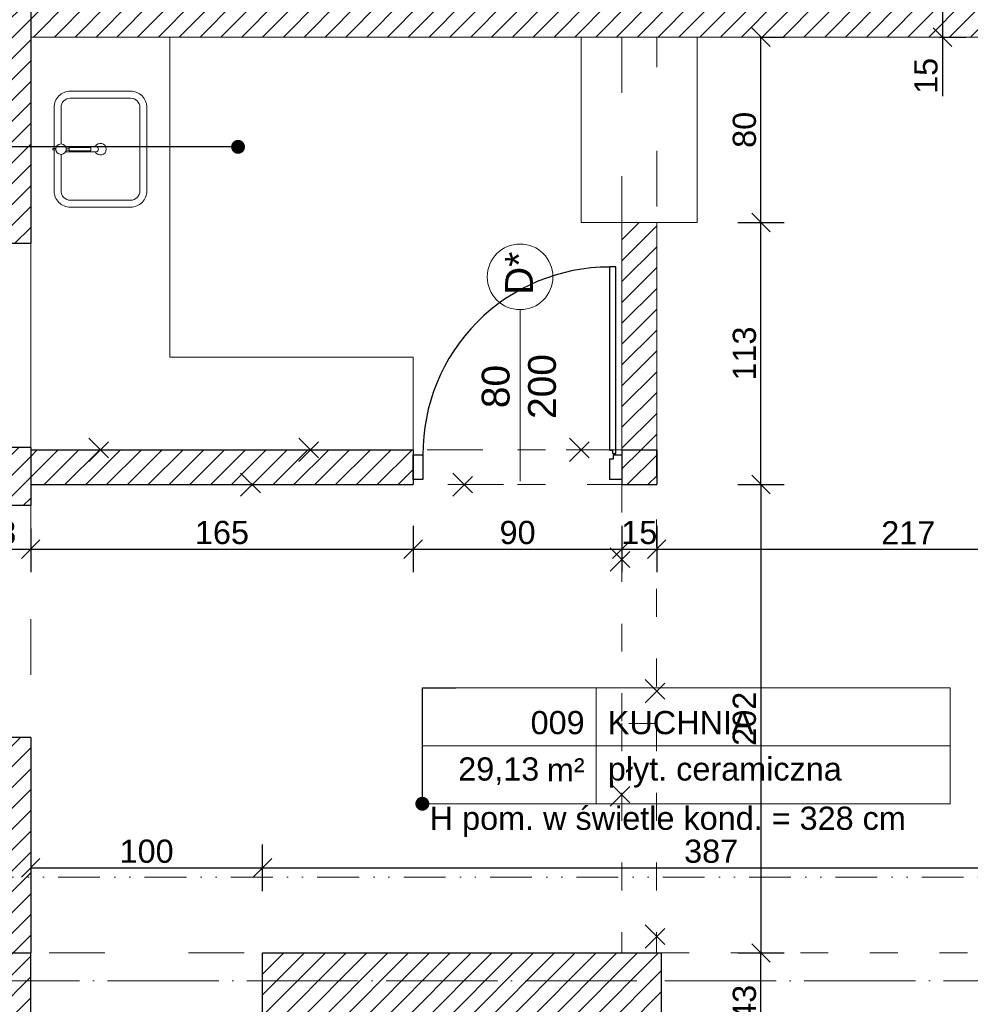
# Model space of a CAD drawing. Header units: millimetres. Extents: x 6506 to 39690, y 6022 to 25261.
# Tile 29 of 59: x 14799 to 15209, y 18342 to 18766. Entities that reach past the tile are written whole.
import ezdxf
from ezdxf import colors
from ezdxf.entities.mleader import LeaderData, LeaderLine
from ezdxf.enums import TextEntityAlignment as Align
from ezdxf.math import Vec2, Vec3

# ---------------------------------------------------------------- set-up
doc = ezdxf.new("R2010")
doc.units = ezdxf.units.MM
for name, pattern in [('1KS_2KP-50', [37.05, 12, 6, -6.35, 0, -6.35, 0, -6.35]), ('ACAD_ISO03W100', [30, 12, -18]), ('ACAD_ISO04W100', [30, 24, -3, 0, -3]), ('DASHED', [19.05, 12.7, -6.35]), ('KRESKOWA', [0.4, 0.24, -0.16])]:
    doc.linetypes.add(name, pattern=pattern)
for name, color, linetype, lineweight, true_color in [('A_DZIAŁOWA_PROJEKTOWANE', 7, 'Continuous', 18, 0x007cb0), ('A_HATCH', 7, 'Continuous', 5, 0x999999), ('A_HATCH_PROJEKTOWANE', 7, 'Continuous', 9, 0x0089b6), ('A_WIDOK 2PLAN', 7, 'Continuous', 9, 0x666666)]:
    doc.layers.add(name, color=color, linetype=linetype, lineweight=lineweight, true_color=true_color)
for name, color, linetype, lineweight in [('A_KONST_ISTNIEJĄCE', 83, 'Continuous', 25), ('A_LINIA PRZEKROJOWA', 223, '1KS_2KP-50', 15), ('A_OPISY', 40, 'Continuous', 9), ('A_OSIE KONSTRUKCYJNE', 150, 'ACAD_ISO04W100', 5), ('A_WIDOK', 141, 'Continuous', 13), ('A_WIDOK-NAD', 221, 'DASHED', 13), ('A_WYMIAROWANIE', 7, 'Continuous', 9), ('A_WYPOSAŻENIE', 181, 'Continuous', 9)]:
    doc.layers.add(name, color=color, linetype=linetype, lineweight=lineweight)
doc.layers.add('A_NIEWIDOCZNE  POMOCNICZE', color=252, linetype='ACAD_ISO03W100', lineweight=5, plot=False)
doc.styles.add('ARIAL', font='arial.ttf')
doc.styles.get("Standard").update_dxf_attribs({"font": 'arial.ttf'})
doc.dimstyles.new('1 do 100', dxfattribs={"dimtxt": 10, "dimasz": 8, "dimexe": 10, "dimexo": 10, "dimgap": 2, "dimtad": 1, "dimdec": 0, "dimtxsty": 'Standard', "dimblk": 'OBLIQUE', "dimcen": 2.5, "dimadec": 0, "dimazin": 0, "dimtfac": 1, "dimtdec": 0, "dimtmove": 0, "dimatfit": 3, "dimldrblk": 'OBLIQUE', "dimfxl": 10, "dimfxlon": 1, "dimarcsym": 0})
pattern_1 = [(45, (-1713.23, 355.087), (-4.490128, 4.490128), [])]

# ---------------------------------------------------------------- blocks, each defined once
blk = doc.blocks.new('FOTEL-K')
at = {"linetype": 'KRESKOWA', "ltscale": 5, "transparency": 33554687}
for p, q in [((-1.701, 11.602), (-11.602, -1.701)), ((11.602, 1.701), (-1.701, 11.602)), ((0.579, -9.418), (-0.579, 9.418)), ((3.475, 2.644), (3.778, -2.29)), ((-3.773, 2.198), (-3.469, -2.735)), ((-2.395, 1.565), (-2.217, 1.576)), ((-2.334, 0.57), (-2.395, 1.565)), ((-2.217, 1.576), (-2.16, 0.649)), ((11.602, 1.701), (1.701, -11.602)), ((2.185, 1.847), (2.007, 1.836)), ((2.007, 1.836), (2.064, 0.908)), ((2.246, 0.852), (2.185, 1.847)), ((9.418, 0.579), (-9.418, -0.579)), ((2.533, 0.749), (2.85, -4.401)), ((-2.29, -4.717), (-2.606, 0.433)), ((2.923, 0.336), (2.56, 0.314)), ((2.938, 0.09), (2.575, 0.068)), ((-2.579, -0.002), (-2.988, -0.027)), ((-2.564, -0.248), (-2.973, -0.273)), ((1.701, -11.602), (-11.602, -1.701)), ((-1.931, -6.611), (-2.025, -5.088)), ((-1.76, -6.6), (-1.853, -5.077)), ((2.447, -4.856), (-1.834, -5.12)), ((2.555, -6.335), (2.461, -4.812)), ((2.726, -6.325), (2.633, -4.801))]:
    blk.add_line(p, q, dxfattribs=at)
for points in [[(3.332, -2.811), (3.246, -2.816, -0.414214), (3.109, -2.695), (2.756, 3.056, -0.414214), (2.877, 3.192), (2.963, 3.198, -0.414214), (3.099, 3.077), (3.453, -2.674, -0.414214)], [(-2.923, -3.195), (-3.009, -3.201, -0.414214), (-3.145, -3.08), (-3.499, 2.671, -0.414214), (-3.378, 2.808), (-3.292, 2.813, -0.414214), (-3.155, 2.693), (-2.802, -3.059, -0.414214)], [(3.416, -5.587), (3.339, -5.592, -0.414214), (3.248, -5.512), (3.156, -4.014, -0.414214), (3.237, -3.923), (3.314, -3.918, -0.414214), (3.405, -3.999), (3.497, -5.496, -0.414214)], [(-2.706, -5.964), (-2.629, -5.959, 0.414214), (-2.549, -5.868), (-2.641, -4.37, 0.414214), (-2.732, -4.29), (-2.809, -4.295, 0.414214), (-2.89, -4.386), (-2.798, -5.883, 0.414214)]]:
    blk.add_lwpolyline(points, format="xyb", close=True, dxfattribs=at)
for points in [[(-1.85, -7.934), (-1.931, -6.611), (-0.046, -6.495), (0.035, -7.818)], [(2.808, -7.648), (2.726, -6.325), (0.841, -6.441), (0.922, -7.764)]]:
    blk.add_lwpolyline(points, close=True, dxfattribs=at)
blk.add_circle((0, 0), 8.291, dxfattribs=at)
for centre, radius, start, end in [((0.309, -5.033), 6.195, 68.9594, 118.0744), ((0.331, -5.388), 6.195, 68.9594, 118.0744), ((2.421, -4.427), 0.43, 273.5169, 3.5169), ((-1.86, -4.69), 0.43, 183.5169, 273.5169)]:
    blk.add_arc(centre, radius, start, end, dxfattribs=at)
blk = doc.blocks.new('um1')
at = {"layer": 'A_WYPOSAŻENIE'}
for points in [[(-2506.53, 3366.08), (-2506.53, 3367.35), (-2506.01, 3367.35), (-2506.01, 3366.08)], [(-2506.77, 3361.66), (-2506.77, 3360.3), (-2505.77, 3360.3), (-2505.77, 3361.66)]]:
    blk.add_lwpolyline(points, dxfattribs=at)
at = {"layer": 'A_WYPOSAŻENIE', "ltscale": 0.5}
for points in [[(-2506.53, 3366.84), (-2524.27, 3366.84, 0.414214), (-2531.27, 3359.84), (-2531.27, 3333.84, 0.414214), (-2524.27, 3326.84), (-2488.27, 3326.84, 0.414214), (-2481.27, 3333.84), (-2481.27, 3359.84, 0.414214), (-2488.27, 3366.84), (-2506.01, 3366.84)], [(-2508.52, 3363.84), (-2524.27, 3363.84, 0.414214), (-2528.27, 3359.84), (-2528.27, 3333.84, 0.414214), (-2524.27, 3329.84), (-2488.27, 3329.84, 0.414214), (-2484.27, 3333.84), (-2484.27, 3359.84, 0.414214), (-2488.27, 3363.84), (-2504.02, 3363.84)]]:
    blk.add_lwpolyline(points, format="xyb", dxfattribs=at)
at = {"layer": 'A_WYPOSAŻENIE'}
blk.add_lwpolyline([(-2507.42, 3361.92), (-2507.42, 3348.69, 0.869565), (-2505.12, 3348.69), (-2505.12, 3361.92)], format="xyb", dxfattribs=at)
blk.add_lwpolyline([(-2507.02, 3360.3), (-2505.52, 3360.3), (-2505.52, 3350.99), (-2507.02, 3350.99)], close=True, dxfattribs=at)
blk.add_circle((-2506.27, 3363.85), 2.25, dxfattribs=at)
at = {"layer": 'A_WYPOSAŻENIE', "ltscale": 0.5}
blk.add_arc((-2506.27, 3346.84), 2.5, 117.3871, 62.6129, dxfattribs=at)
blk = doc.blocks.new('*U134')
at = {"lineweight": 5}
for p, q in [((-75, -25), (-75, 25)), ((-75, 25), (0, 25)), ((0, 0), (0, 25)), ((0, 25), (152.71, 25)), ((152.71, 25), (152.71, -25)), ((-75, -25), (0, -25)), ((152.71, -25), (0, -25))]:
    blk.add_line(p, q, dxfattribs=at)
at = {"lineweight": 5, "ltscale": 18.5}
for p, q in [((0, 25), (0, -25)), ((-75, 0), (152.71, 0))]:
    blk.add_line(p, q, dxfattribs=at)
at = {"lineweight": 5, "ltscale": 18.5, "insert": (-5, -10.38), "char_height": 10, "attachment_point": 6, "style": 'ARIAL'}
blk.add_mtext('\\A1;m²', dxfattribs=at)
at = {"lineweight": 5, "style": 'ARIAL'}
blk.add_attdef('1NR', text='', height=10, dxfattribs=at).set_placement((-5, 5), align=Align.RIGHT)
blk.add_attdef('2POM', (5, 5), '', height=10, dxfattribs=at)
blk.add_attdef('4PL2', text='', height=10, dxfattribs=at).set_placement((-24.57, -5), align=Align.TOP_RIGHT)
blk.add_attdef('3POS', text='', height=10, dxfattribs=at).set_placement((5, -5), align=Align.TOP_LEFT)
blk = doc.blocks.new('_Dot')
at = {"color": 0, "linetype": 'ByBlock', "lineweight": -2}
blk.add_line((-0.5, 0), (-1, 0), dxfattribs=at)
at = {"color": 0, "linetype": 'ByBlock', "const_width": 0.5}
blk.add_lwpolyline([(-0.25, 0, 1), (0.25, 0, 1)], format="xyb", close=True, dxfattribs=at)
blk = doc.blocks.new('OSI')
at = {"layer": 'A_OSIE KONSTRUKCYJNE', "ltscale": 2}
blk.add_line((16013.11, 20727.12), (19027.17, 20727.12), dxfattribs=at)
blk = doc.blocks.new('ROZBIÓRKI_DOM')
at = {"layer": 'A_OPISY', "color": 22, "linetype": 'ACAD_ISO03W100', "true_color": 0xe22908}
for p, q in [((19100.19, 7989.89), (19110.19, 7979.89)), ((19100.19, 7979.89), (19110.19, 7989.89)), ((19190.86, 7989.89), (19200.86, 7979.89)), ((19190.86, 7979.89), (19200.86, 7989.89)), ((19307.52, 7989.89), (19317.52, 7979.89)), ((19307.52, 7979.89), (19317.52, 7989.89)), ((19165.72, 7974.89), (19175.72, 7964.89)), ((19165.72, 7964.89), (19175.72, 7974.89)), ((19257.23, 7974.89), (19267.23, 7964.89)), ((19257.23, 7964.89), (19267.23, 7974.89)), ((19325.15, 7942.59), (19335.15, 7932.59)), ((19325.15, 7932.59), (19335.15, 7942.59)), ((19340.15, 7885.83), (19350.15, 7875.83)), ((19340.15, 7875.83), (19350.15, 7885.83)), ((19345.15, 7866.89), (19330.15, 7866.89)), ((19330.15, 7866.89), (19330.15, 7767.89)), ((19345.15, 7866.89), (19345.15, 7767.89)), ((19325.15, 7841.2), (19335.15, 7831.2)), ((19325.15, 7831.2), (19335.15, 7841.2)), ((19340.15, 7779.98), (19350.15, 7769.98)), ((19340.15, 7769.98), (19350.15, 7779.98))]:
    blk.add_line(p, q, dxfattribs=at)
for points in [[(19075.15, 7984.89), (19345.15, 7984.89), (19345.15, 7866.89)], [(19075.15, 7969.89), (19330.15, 7969.89), (19330.15, 7866.89)]]:
    blk.add_lwpolyline(points, dxfattribs=at)
blk = doc.blocks.new('_Oblique')
at = {"color": 0, "linetype": 'ByBlock', "lineweight": -2}
blk.add_line((-0.5, -0.5), (0.5, 0.5), dxfattribs=at)
blk = doc.blocks.new('*D397')
at = {"layer": 'A_WYMIAROWANIE', "color": 0, "lineweight": -2, "ltscale": 2, "transparency": 16777216}
for p, q in [((14903.26, 18390.38), (14903.26, 18410.38)), ((14803.26, 18400.38), (14803.26, 18390.38)), ((14803.26, 18400.38), (14903.26, 18400.38))]:
    blk.add_line(p, q, dxfattribs=at)
at = {"layer": 'Defpoints', "color": 0, "ltscale": 2, "transparency": 16777216}
for p in [(14803.26, 18410.16), (14903.26, 18400.38), (14903.26, 18363.66)]:
    blk.add_point(p, dxfattribs=at)
at = {"layer": 'A_WYMIAROWANIE', "color": 0, "lineweight": -2, "ltscale": 2, "transparency": 16777216, "xscale": 8, "yscale": 8, "zscale": 8, "rotation": 180}
blk.add_blockref('_Oblique', (14803.26, 18400.38), dxfattribs=at)
at = {"layer": 'A_WYMIAROWANIE', "color": 0, "lineweight": -2, "ltscale": 2, "transparency": 16777216, "xscale": 8, "yscale": 8, "zscale": 8}
blk.add_blockref('_Oblique', (14903.26, 18400.38), dxfattribs=at)
at = {"layer": 'A_WYMIAROWANIE', "color": 0, "ltscale": 2, "transparency": 16777216, "insert": (14853.26, 18407.49), "char_height": 10, "attachment_point": 5}
blk.add_mtext('100', dxfattribs=at)
blk = doc.blocks.new('*D398')
at = {"layer": 'A_WYMIAROWANIE', "color": 0, "lineweight": -2, "ltscale": 2, "transparency": 16777216}
for p, q in [((14903.26, 18390.38), (14903.26, 18410.38)), ((15290.26, 18410.38), (15290.26, 18390.38)), ((14903.26, 18400.38), (15290.26, 18400.38))]:
    blk.add_line(p, q, dxfattribs=at)
at = {"layer": 'Defpoints', "color": 0, "ltscale": 2, "transparency": 16777216}
for p in [(15290.26, 18463.66), (15290.26, 18400.38), (14903.26, 18363.66)]:
    blk.add_point(p, dxfattribs=at)
at = {"layer": 'A_WYMIAROWANIE', "color": 0, "lineweight": -2, "ltscale": 2, "transparency": 16777216, "xscale": 8, "yscale": 8, "zscale": 8, "rotation": 180}
blk.add_blockref('_Oblique', (14903.26, 18400.38), dxfattribs=at)
at = {"layer": 'A_WYMIAROWANIE', "color": 0, "lineweight": -2, "ltscale": 2, "transparency": 16777216, "xscale": 8, "yscale": 8, "zscale": 8}
blk.add_blockref('_Oblique', (15290.26, 18400.38), dxfattribs=at)
at = {"layer": 'A_WYMIAROWANIE', "color": 0, "ltscale": 2, "transparency": 16777216, "insert": (15096.76, 18407.49), "char_height": 10, "attachment_point": 5}
blk.add_mtext('387', dxfattribs=at)
blk = doc.blocks.new('*D402')
at = {"layer": 'A_WYMIAROWANIE', "color": 0, "lineweight": -2, "ltscale": 2, "transparency": 16777216}
for p, q in [((15108.25, 18678.66), (15128.25, 18678.66)), ((15118.25, 18565.66), (15118.25, 18678.66)), ((15108.25, 18565.66), (15128.25, 18565.66))]:
    blk.add_line(p, q, dxfattribs=at)
at = {"layer": 'Defpoints', "color": 0, "ltscale": 2, "transparency": 16777216}
for p in [(15073.26, 18678.66), (15118.25, 18678.66), (15073.26, 18565.66)]:
    blk.add_point(p, dxfattribs=at)
at = {"layer": 'A_WYMIAROWANIE', "color": 0, "lineweight": -2, "ltscale": 2, "transparency": 16777216, "xscale": 8, "yscale": 8, "zscale": 8}
for p, rotation in [((15118.25, 18678.66), 90), ((15118.25, 18565.66), 270)]:
    blk.add_blockref('_Oblique', p, dxfattribs=dict(at, rotation=rotation))
at = {"layer": 'A_WYMIAROWANIE', "color": 0, "ltscale": 2, "transparency": 16777216, "insert": (15111.14, 18622.16), "char_height": 10, "attachment_point": 5, "rotation": 90}
blk.add_mtext('113', dxfattribs=at)
blk = doc.blocks.new('*D403')
at = {"layer": 'A_WYMIAROWANIE', "color": 0, "lineweight": -2, "ltscale": 2, "transparency": 16777216}
for p, q in [((15118.25, 18758.66), (15128.25, 18758.66)), ((15118.25, 18678.66), (15118.25, 18758.66)), ((15108.25, 18678.66), (15128.25, 18678.66))]:
    blk.add_line(p, q, dxfattribs=at)
at = {"layer": 'Defpoints', "color": 0, "ltscale": 2, "transparency": 16777216}
for p in [(15118.25, 18758.66), (15118.25, 18758.66), (15073.26, 18678.66)]:
    blk.add_point(p, dxfattribs=at)
at = {"layer": 'A_WYMIAROWANIE', "color": 0, "lineweight": -2, "ltscale": 2, "transparency": 16777216, "xscale": 8, "yscale": 8, "zscale": 8}
for p, rotation in [((15118.25, 18758.66), 90), ((15118.25, 18678.66), 270)]:
    blk.add_blockref('_Oblique', p, dxfattribs=dict(at, rotation=rotation))
at = {"layer": 'A_WYMIAROWANIE', "color": 0, "ltscale": 2, "transparency": 16777216, "insert": (15111.14, 18718.66), "char_height": 10, "attachment_point": 5, "rotation": 90}
blk.add_mtext('80', dxfattribs=at)
blk = doc.blocks.new('*D404')
at = {"layer": 'A_WYMIAROWANIE', "color": 0, "lineweight": -2, "ltscale": 2, "transparency": 16777216}
for p, q in [((15108.25, 18565.66), (15128.25, 18565.66)), ((15118.25, 18565.66), (15118.25, 18363.66)), ((15108.25, 18363.66), (15128.25, 18363.66))]:
    blk.add_line(p, q, dxfattribs=at)
at = {"layer": 'Defpoints', "color": 0, "ltscale": 2, "transparency": 16777216}
for p in [(15065.76, 18565.66), (15065.76, 18363.66), (15118.25, 18363.66)]:
    blk.add_point(p, dxfattribs=at)
at = {"layer": 'A_WYMIAROWANIE', "color": 0, "lineweight": -2, "ltscale": 2, "transparency": 16777216, "xscale": 8, "yscale": 8, "zscale": 8}
for p, rotation in [((15118.25, 18565.66), 90), ((15118.25, 18363.66), 270)]:
    blk.add_blockref('_Oblique', p, dxfattribs=dict(at, rotation=rotation))
at = {"layer": 'A_WYMIAROWANIE', "color": 0, "ltscale": 2, "transparency": 16777216, "insert": (15111.14, 18464.66), "char_height": 10, "attachment_point": 5, "rotation": 90}
blk.add_mtext('202', dxfattribs=at)
blk = doc.blocks.new('*D406')
at = {"layer": 'A_WYMIAROWANIE', "color": 0, "lineweight": -2, "ltscale": 2, "transparency": 16777216}
for p, q in [((14775.26, 18547.85), (14775.26, 18527.85)), ((14803.26, 18546.66), (14803.26, 18527.85)), ((14775.26, 18537.85), (14803.26, 18537.85))]:
    blk.add_line(p, q, dxfattribs=at)
at = {"layer": 'Defpoints', "color": 0, "ltscale": 2, "transparency": 16777216}
for p in [(14775.26, 18569.16), (14803.26, 18556.66), (14803.26, 18537.85)]:
    blk.add_point(p, dxfattribs=at)
at = {"layer": 'A_WYMIAROWANIE', "color": 0, "lineweight": -2, "ltscale": 2, "transparency": 16777216, "xscale": 8, "yscale": 8, "zscale": 8, "rotation": 180}
blk.add_blockref('_Oblique', (14775.26, 18537.85), dxfattribs=at)
at = {"layer": 'A_WYMIAROWANIE', "color": 0, "lineweight": -2, "ltscale": 2, "transparency": 16777216, "xscale": 8, "yscale": 8, "zscale": 8}
blk.add_blockref('_Oblique', (14803.26, 18537.85), dxfattribs=at)
at = {"layer": 'A_WYMIAROWANIE', "color": 0, "ltscale": 2, "transparency": 16777216, "insert": (14789.26, 18544.96), "char_height": 10, "attachment_point": 5}
blk.add_mtext('28', dxfattribs=at)
blk = doc.blocks.new('*D407')
at = {"layer": 'A_WYMIAROWANIE', "color": 0, "lineweight": -2, "ltscale": 2, "transparency": 16777216}
for p, q in [((14803.26, 18546.66), (14803.26, 18527.85)), ((14968.26, 18547.85), (14968.26, 18527.85)), ((14803.26, 18537.85), (14968.26, 18537.85))]:
    blk.add_line(p, q, dxfattribs=at)
at = {"layer": 'Defpoints', "color": 0, "ltscale": 2, "transparency": 16777216}
for p in [(14968.26, 18565.66), (14803.26, 18556.66), (14968.26, 18537.85)]:
    blk.add_point(p, dxfattribs=at)
at = {"layer": 'A_WYMIAROWANIE', "color": 0, "lineweight": -2, "ltscale": 2, "transparency": 16777216, "xscale": 8, "yscale": 8, "zscale": 8, "rotation": 180}
blk.add_blockref('_Oblique', (14803.26, 18537.85), dxfattribs=at)
at = {"layer": 'A_WYMIAROWANIE', "color": 0, "lineweight": -2, "ltscale": 2, "transparency": 16777216, "xscale": 8, "yscale": 8, "zscale": 8}
blk.add_blockref('_Oblique', (14968.26, 18537.85), dxfattribs=at)
at = {"layer": 'A_WYMIAROWANIE', "color": 0, "ltscale": 2, "transparency": 16777216, "insert": (14885.76, 18544.96), "char_height": 10, "attachment_point": 5}
blk.add_mtext('165', dxfattribs=at)
blk = doc.blocks.new('*D408')
at = {"layer": 'A_WYMIAROWANIE', "color": 0, "lineweight": -2, "ltscale": 2, "transparency": 16777216}
for p, q in [((14968.26, 18547.85), (14968.26, 18527.85)), ((15058.26, 18547.85), (15058.26, 18527.85)), ((14968.26, 18537.85), (15058.26, 18537.85))]:
    blk.add_line(p, q, dxfattribs=at)
at = {"layer": 'Defpoints', "color": 0, "ltscale": 2, "transparency": 16777216}
for p in [(14968.26, 18565.66), (15058.26, 18565.66), (15058.26, 18537.85)]:
    blk.add_point(p, dxfattribs=at)
at = {"layer": 'A_WYMIAROWANIE', "color": 0, "lineweight": -2, "ltscale": 2, "transparency": 16777216, "xscale": 8, "yscale": 8, "zscale": 8, "rotation": 180}
blk.add_blockref('_Oblique', (14968.26, 18537.85), dxfattribs=at)
at = {"layer": 'A_WYMIAROWANIE', "color": 0, "lineweight": -2, "ltscale": 2, "transparency": 16777216, "xscale": 8, "yscale": 8, "zscale": 8}
blk.add_blockref('_Oblique', (15058.26, 18537.85), dxfattribs=at)
at = {"layer": 'A_WYMIAROWANIE', "color": 0, "ltscale": 2, "transparency": 16777216, "insert": (15013.26, 18544.96), "char_height": 10, "attachment_point": 5}
blk.add_mtext('90', dxfattribs=at)
blk = doc.blocks.new('*D409')
at = {"layer": 'A_WYMIAROWANIE', "color": 0, "lineweight": -2, "ltscale": 2, "transparency": 16777216}
for p, q in [((15058.26, 18547.85), (15058.26, 18527.85)), ((15073.26, 18547.85), (15073.26, 18527.85)), ((15058.26, 18537.85), (15073.26, 18537.85))]:
    blk.add_line(p, q, dxfattribs=at)
at = {"layer": 'Defpoints', "color": 0, "ltscale": 2, "transparency": 16777216}
for p in [(15058.26, 18565.66), (15073.26, 18565.66), (15073.26, 18537.85)]:
    blk.add_point(p, dxfattribs=at)
at = {"layer": 'A_WYMIAROWANIE', "color": 0, "lineweight": -2, "ltscale": 2, "transparency": 16777216, "xscale": 8, "yscale": 8, "zscale": 8, "rotation": 180}
blk.add_blockref('_Oblique', (15058.26, 18537.85), dxfattribs=at)
at = {"layer": 'A_WYMIAROWANIE', "color": 0, "lineweight": -2, "ltscale": 2, "transparency": 16777216, "xscale": 8, "yscale": 8, "zscale": 8}
blk.add_blockref('_Oblique', (15073.26, 18537.85), dxfattribs=at)
at = {"layer": 'A_WYMIAROWANIE', "color": 0, "ltscale": 2, "transparency": 16777216, "insert": (15065.76, 18544.96), "char_height": 10, "attachment_point": 5}
blk.add_mtext('15', dxfattribs=at)
blk = doc.blocks.new('*D410')
at = {"layer": 'A_WYMIAROWANIE', "color": 0, "lineweight": -2, "ltscale": 2, "transparency": 16777216}
for p, q in [((15073.26, 18547.85), (15073.26, 18527.85)), ((15290.26, 18547.85), (15290.26, 18527.85)), ((15073.26, 18537.85), (15290.26, 18537.85))]:
    blk.add_line(p, q, dxfattribs=at)
at = {"layer": 'Defpoints', "color": 0, "ltscale": 2, "transparency": 16777216}
for p in [(15073.26, 18565.66), (15290.26, 18560.8), (15290.26, 18537.85)]:
    blk.add_point(p, dxfattribs=at)
at = {"layer": 'A_WYMIAROWANIE', "color": 0, "lineweight": -2, "ltscale": 2, "transparency": 16777216, "xscale": 8, "yscale": 8, "zscale": 8, "rotation": 180}
blk.add_blockref('_Oblique', (15073.26, 18537.85), dxfattribs=at)
at = {"layer": 'A_WYMIAROWANIE', "color": 0, "lineweight": -2, "ltscale": 2, "transparency": 16777216, "xscale": 8, "yscale": 8, "zscale": 8}
blk.add_blockref('_Oblique', (15290.26, 18537.85), dxfattribs=at)
at = {"layer": 'A_WYMIAROWANIE', "color": 0, "ltscale": 2, "transparency": 16777216, "insert": (15181.76, 18544.88), "char_height": 10, "attachment_point": 5}
blk.add_mtext('217', dxfattribs=at)
blk = doc.blocks.new('*D445')
at = {"layer": 'A_WYMIAROWANIE', "color": 0, "lineweight": -2, "ltscale": 2, "transparency": 16777216}
for p, q in [((15186.56, 18773.66), (15206.56, 18773.66)), ((15196.56, 18773.66), (15196.56, 18758.66)), ((15195.2, 18758.66), (15206.56, 18758.66)), ((15196.56, 18758.66), (15196.56, 18733.2))]:
    blk.add_line(p, q, dxfattribs=at)
at = {"layer": 'Defpoints', "color": 0, "ltscale": 2, "transparency": 16777216}
for p in [(15163.46, 18773.66), (15185.2, 18758.66), (15196.56, 18758.66)]:
    blk.add_point(p, dxfattribs=at)
at = {"layer": 'A_WYMIAROWANIE', "color": 0, "lineweight": -2, "ltscale": 2, "transparency": 16777216, "xscale": 8, "yscale": 8, "zscale": 8}
for p, rotation in [((15196.56, 18773.66), 90), ((15196.56, 18758.66), 270)]:
    blk.add_blockref('_Oblique', p, dxfattribs=dict(at, rotation=rotation))
at = {"layer": 'A_WYMIAROWANIE', "color": 0, "ltscale": 2, "transparency": 16777216, "insert": (15189.45, 18741.93), "char_height": 10, "attachment_point": 5, "rotation": 90}
blk.add_mtext('15', dxfattribs=at)
blk = doc.blocks.new('*D532')
at = {"layer": 'A_WYMIAROWANIE', "color": 0, "lineweight": -2, "ltscale": 2, "transparency": 16777216}
for p, q in [((15108.25, 18363.66), (15128.25, 18363.66)), ((15118.25, 18320.66), (15118.25, 18363.66)), ((15108.25, 18320.66), (15128.25, 18320.66))]:
    blk.add_line(p, q, dxfattribs=at)
at = {"layer": 'Defpoints', "color": 0, "ltscale": 2, "transparency": 16777216}
for p in [(15093.91, 18363.66), (15118.25, 18363.66), (15093.91, 18320.66)]:
    blk.add_point(p, dxfattribs=at)
at = {"layer": 'A_WYMIAROWANIE', "color": 0, "lineweight": -2, "ltscale": 2, "transparency": 16777216, "xscale": 8, "yscale": 8, "zscale": 8}
for p, rotation in [((15118.25, 18363.66), 90), ((15118.25, 18320.66), 270)]:
    blk.add_blockref('_Oblique', p, dxfattribs=dict(at, rotation=rotation))
at = {"layer": 'A_WYMIAROWANIE', "color": 0, "ltscale": 2, "transparency": 16777216, "insert": (15111.14, 18342.16), "char_height": 10, "attachment_point": 5, "rotation": 90}
blk.add_mtext('43', dxfattribs=at)
blk = doc.blocks.new('*D562')
at = {"layer": 'A_WYMIAROWANIE', "color": 0, "lineweight": -2, "ltscale": 2, "transparency": 16777216}
for p, q in [((14756.2, 18556.66), (14736.2, 18556.66)), ((14746.2, 18456.66), (14746.2, 18556.66)), ((14756.2, 18456.66), (14736.2, 18456.66))]:
    blk.add_line(p, q, dxfattribs=at)
at = {"layer": 'Defpoints', "color": 0, "ltscale": 2, "transparency": 16777216}
for p in [(14746.2, 18556.66), (14803.26, 18556.66), (14803.26, 18456.66)]:
    blk.add_point(p, dxfattribs=at)
at = {"layer": 'A_WYMIAROWANIE', "color": 0, "lineweight": -2, "ltscale": 2, "transparency": 16777216, "xscale": 8, "yscale": 8, "zscale": 8}
for p, rotation in [((14746.2, 18556.66), 90), ((14746.2, 18456.66), 270)]:
    blk.add_blockref('_Oblique', p, dxfattribs=dict(at, rotation=rotation))
at = {"layer": 'A_WYMIAROWANIE', "color": 0, "ltscale": 2, "transparency": 16777216, "insert": (14739.1, 18506.66), "char_height": 10, "attachment_point": 5, "rotation": 90}
blk.add_mtext('100', dxfattribs=at)

msp = doc.modelspace()

# ---------------------------------------------------------------- hatches: boundary and pattern name
at = {"layer": 'A_HATCH'}
h = msp.add_hatch(dxfattribs=at)
h.set_pattern_fill('ANSI31', color=256, scale=2)
h.set_pattern_definition(pattern_1)
h.paths.add_polyline_path([(14201.26, 19300.66), (14129.26, 19300.66), (14129.26, 19244.66), (14201.26, 19244.66)])
h.paths.add_polyline_path([(14201.26, 19595.66), (14158.26, 19595.66), (14158.26, 19530.66), (14201.26, 19530.66)])
h.paths.add_polyline_path([(14158.26, 19595.66), (14129.26, 19595.66), (14129.26, 19530.66), (14158.26, 19530.66)])
h.paths.add_polyline_path([(14229.26, 19638.66), (14158.26, 19638.66), (14158.26, 19643.66), (13983.29, 19643.66), (13983.29, 19635.66), (13983.26, 19600.66), (14115.26, 19600.66), (14115.26, 19595.66), (14229.26, 19595.66)])
h.paths.add_polyline_path([(14510.26, 19638.66), (14466.26, 19638.66), (14466.26, 19630.66), (14466.26, 19595.66), (14510.26, 19595.66)])
h.paths.add_polyline_path([(13757.26, 19643.66), (13706.26, 19643.66), (13706.26, 19635.66), (13706.26, 19600.66), (13757.26, 19600.66)])
h.paths.add_polyline_path([(13480.26, 19643.66), (13293.26, 19643.66), (13293.26, 19527.66), (13301.26, 19527.66), (13336.26, 19527.66), (13336.26, 19600.66), (13480.26, 19600.66)])
h.paths.add_polyline_path([(13336.26, 19307.66), (13293.26, 19307.66), (13293.26, 19251.66), (13301.26, 19251.66), (13336.26, 19251.66)])
h.paths.add_polyline_path([(13336.26, 19019.66), (13293.26, 19019.66), (13293.26, 18419.66), (13336.26, 18419.66)])
h.paths.add_polyline_path([(13812.26, 18204.66), (13336.26, 18204.66), (13336.26, 18223.66), (13293.26, 18223.66), (13293.26, 18161.66), (13812.26, 18161.66), (13812.26, 18173.58)])
h.paths.add_polyline_path([(14014.26, 18204.66), (13990.26, 18204.66), (13971.26, 18204.66), (13942.26, 18204.66), (13942.26, 18161.66), (14014.26, 18161.66)])
h.paths.add_polyline_path([(14201.26, 18471.18), (14178.76, 18471.18), (14201.26, 18471.18), (14201.26, 19016.66), (14158.26, 19016.66), (14158.26, 18320.66), (14803.26, 18320.66), (14803.26, 18363.66), (14201.26, 18363.66)])
h.paths.add_polyline_path([(14114.26, 18402.66), (14136.76, 18402.66), (14114.26, 18402.66), (14114.26, 18356.66), (13971.26, 18356.66), (13971.26, 18313.66), (14156.26, 18313.66), (14156.26, 19016.66), (14129.26, 19016.66), (14129.26, 18725.66), (14114.26, 18725.66)])
h = msp.add_hatch(dxfattribs=at)
h.set_pattern_fill('ANSI31', color=256, scale=2)
h.set_pattern_definition(pattern_1)
h.paths.add_polyline_path([(15360.26, 18363.66), (15290.26, 18363.66), (15250.26, 18363.66), (15250.26, 18320.66), (15294.26, 18320.66), (15294.26, 18306.66), (15360.26, 18306.66)])
h.paths.add_polyline_path([(15075.26, 18363.66), (14903.26, 18363.66), (14903.26, 18320.66), (15075.26, 18320.66)])
h.paths.add_polyline_path([(14803.26, 18456.66), (14775.26, 18456.66), (14775.26, 18363.66), (14803.26, 18363.66)])
h.paths.add_polyline_path([(14803.26, 18581.66), (14775.26, 18581.66), (14775.26, 18556.66), (14803.26, 18556.66)])
h.paths.add_polyline_path([(14852.26, 19003.66), (14803.26, 19003.66), (14803.26, 18933.66), (14852.26, 18933.66)])
h.paths.add_polyline_path([(14852.26, 19121.66), (14818.26, 19121.66), (14818.26, 19153.66), (14811.36, 19153.66), (14775.26, 19153.66), (14775.26, 19093.66), (14803.26, 19093.66), (14852.26, 19093.66)])
h.paths.add_polyline_path([(15063.26, 19251.66), (15035.26, 19251.66), (15035.26, 19216.66), (15063.26, 19216.66)])
h.paths.add_polyline_path([(15063.26, 19428.66), (15063.26, 19471.66), (15010.26, 19471.66), (15010.26, 19464.23), (15010.26, 19428.66), (15035.26, 19428.66), (15035.26, 19355.66), (15063.26, 19355.66)])
h.paths.add_polyline_path([(14818.26, 19638.66), (14747.26, 19638.66), (14747.26, 19630.66), (14747.26, 19595.66), (14775.26, 19595.66), (14775.26, 19428.66), (14865.26, 19428.66), (14865.26, 19471.66), (14818.26, 19471.66)])
h.paths.add_polyline_path([(14818.26, 19428.66), (14775.26, 19428.66), (14775.26, 19280.66), (14818.26, 19280.66)])
h.paths.add_polyline_path([(15228.71, 19099.16), (15228.71, 19113.16), (15242.71, 19113.16), (15242.71, 19099.16)])
h.paths.add_polyline_path([(15269.06, 19121.66), (15269.06, 19099.16), (15255.06, 19099.16), (15255.06, 19121.66), (15063.26, 19121.66), (15063.26, 19126.66), (15035.26, 19126.66), (15035.26, 19121.66), (15035.26, 19093.66), (15290.26, 19093.66), (15290.26, 19121.66)])
h.paths.add_polyline_path([(14775.26, 18991.15), (14797.76, 18991.15), (14797.76, 18977.15), (14775.26, 18977.15), (14775.26, 18669.66), (14803.26, 18669.66), (14803.26, 19093.66), (14775.26, 19093.66)])
h = msp.add_hatch(dxfattribs=at)
h.set_pattern_fill('ANSI31', color=256, scale=2)
h.set_pattern_definition(pattern_1)
h.paths.add_polyline_path([(14968.26, 18580.66), (14803.26, 18580.66), (14803.26, 18565.66), (14968.26, 18565.66)])
h.paths.add_polyline_path([(15073.26, 18580.66), (15058.26, 18580.66), (15058.26, 18565.66), (15073.26, 18565.66)])
at = {"layer": 'A_HATCH_PROJEKTOWANE', "ltscale": 2}
h = msp.add_hatch(dxfattribs=at)
h.set_pattern_fill('ANSI31', color=256, scale=2)
h.set_pattern_definition(pattern_1)
h.paths.add_polyline_path([(15073.26, 18678.66), (15058.26, 18678.66), (15058.26, 18580.66), (15073.26, 18580.66)])
h.paths.add_polyline_path([(15290.26, 18773.66), (14803.26, 18773.66), (14803.26, 18758.66), (15290.26, 18758.66)])
h.paths.add_polyline_path([(15115.26, 18933.66), (15180.26, 18933.66), (15180.26, 18948.66), (15088.12, 18948.66), (15088.12, 18983.66), (15073.12, 18983.66), (15073.12, 18948.66), (14982.26, 18948.66), (14982.26, 18933.66), (15068.12, 18933.66), (15100.26, 18933.66), (15100.26, 18773.66), (15115.26, 18773.66)])
h.paths.add_polyline_path([(14882.26, 18948.66), (14852.26, 18948.66), (14852.26, 18933.66), (14882.26, 18933.66)])
h.paths.add_polyline_path([(15088.12, 19093.66), (15073.12, 19093.66), (15073.12, 19083.66), (15088.12, 19083.66)])
h.paths.add_polyline_path([(15290.26, 18948.66), (15280.26, 18948.66), (15280.26, 18933.66), (15290.26, 18933.66)])

# ---------------------------------------------------------------- linework, layer by layer
at = {"color": 144}
for p, q in [((15054.31, 18580.43), (15052.92, 18580.43)), ((15054.31, 18579.04), (15054.31, 18580.43)), ((15054.68, 18576.74), (15054.68, 18578.52)), ((15052.89, 18576.74), (15054.68, 18576.74))]:
    msp.add_line(p, q, dxfattribs=at)
for points in [[(15055.7, 18579.04), (15055.7, 18659.51), (15052.92, 18659.51), (15052.92, 18580.43)], [(14968.26, 18567.8), (14968.26, 18578.52), (14972.43, 18578.52), (14972.43, 18567.8), (14968.26, 18567.8)], [(15054.68, 18578.52), (15058.26, 18578.52), (15058.26, 18567.8), (15052.89, 18567.8)], [(15054.31, 18579.04), (15055.7, 18579.04)], [(15052.89, 18576.74), (15052.89, 18567.8)]]:
    msp.add_lwpolyline(points, dxfattribs=at)
msp.add_arc((15052.91, 18579.02), 80.48, 89.9989, 180.3548, dxfattribs=at)
at = {"layer": 'A_DZIAŁOWA_PROJEKTOWANE', "ltscale": 2}
for p, q in [((14803.26, 18773.66), (14803.26, 18758.66)), ((14803.26, 18758.66), (15290.26, 18758.66)), ((15058.26, 18580.66), (15058.26, 18678.66)), ((15058.26, 18678.66), (15073.26, 18678.66)), ((15073.26, 18580.66), (15073.26, 18678.66))]:
    msp.add_line(p, q, dxfattribs=at)
at = {"layer": 'A_KONST_ISTNIEJĄCE', "ltscale": 2}
for p, q in [((14803.26, 19093.66), (14803.26, 18669.66)), ((14803.26, 18669.66), (14775.26, 18669.66)), ((14803.26, 18581.66), (14775.26, 18581.66)), ((14803.26, 18581.66), (14803.26, 18556.66)), ((14968.26, 18580.66), (14968.26, 18565.66)), ((15058.26, 18580.66), (15058.26, 18565.66)), ((14803.26, 18556.66), (14775.26, 18556.66)), ((14803.26, 18456.66), (14775.26, 18456.66)), ((14803.26, 18456.66), (14803.26, 18363.66)), ((14201.26, 18363.66), (14803.26, 18363.66)), ((14803.26, 18320.66), (14803.26, 18363.66)), ((14903.26, 18320.66), (14903.26, 18363.66)), ((14903.26, 18363.66), (15075.26, 18363.66)), ((15075.26, 18363.66), (15075.26, 18320.66))]:
    msp.add_line(p, q, dxfattribs=at)
for points in [[(14803.26, 18580.66), (14968.26, 18580.66)], [(15058.26, 18580.66), (15073.26, 18580.66), (15073.26, 18565.66)], [(14803.26, 18565.66), (14968.26, 18565.66)], [(15058.26, 18565.66), (15073.26, 18565.66)]]:
    msp.add_lwpolyline(points, dxfattribs=at)
at = {"layer": 'A_LINIA PRZEKROJOWA'}
msp.add_line((15950.64, 18396.4), (13006.64, 18396.4), dxfattribs=at)
at = {"layer": 'A_NIEWIDOCZNE  POMOCNICZE', "ltscale": 2}
msp.add_lwpolyline([(15058.26, 18580.66), (14803.26, 18580.66), (14803.26, 18758.66), (15058.26, 18758.66)], close=True, dxfattribs=at)
msp.add_lwpolyline([(15073.26, 18565.66), (15073.26, 18758.66), (15290.26, 18758.66), (15290.26, 18363.66), (15250.26, 18363.66), (15250.26, 18320.66), (15294.26, 18320.66), (15294.26, 17929.66), (14927.26, 17929.66), (14927.26, 18320.66), (15075.26, 18320.66), (15075.26, 18363.66), (14803.26, 18363.66), (14803.26, 18565.66), (15073.26, 18565.66)], dxfattribs=at)
at = {"layer": 'A_OPISY', "color": 144, "true_color": 0x007cb0, "transparency": 33554559}
msp.add_line((15014.33, 18641.12), (15014.33, 18567.15), dxfattribs=at)
msp.add_circle((15014.33, 18655.27), 14.15, dxfattribs=at)
at = {"layer": 'A_WIDOK', "ltscale": 2}
msp.add_line((14803.26, 18669.66), (14803.26, 18581.66), dxfattribs=at)
at = {"layer": 'A_WIDOK-NAD', "linetype": 'ACAD_ISO03W100'}
msp.add_line((15075.26, 18363.66), (15250.26, 18363.66), dxfattribs=at)
at = {"layer": 'A_WYPOSAŻENIE'}
for p, q in [((14863.26, 18620.66), (14863.26, 18758.66)), ((14968.26, 18620.66), (14863.26, 18620.66)), ((14968.26, 18580.66), (14968.26, 18620.66))]:
    msp.add_line(p, q, dxfattribs=at)
msp.add_lwpolyline([(15040.76, 18678.66), (15090.76, 18678.66), (15090.76, 18758.66), (15040.76, 18758.66)], close=True, dxfattribs=at)

# ---------------------------------------------------------------- block references
at = {"layer": 'A_OPISY'}
msp.add_blockref('*U134', (15047.18, 18453.02), dxfattribs=at).add_auto_attribs({'1NR': '009', '2POM': 'KUCHNIA', '3POS': 'płyt. ceramiczna', '4PL2': '29,13'})
at = {"layer": 'A_OSIE KONSTRUKCYJNE'}
msp.add_blockref('OSI', (-3039.77, -2375.46), dxfattribs=at)
at = {"layer": 'A_WIDOK'}
msp.add_blockref('ROZBIÓRKI_DOM', (-4271.9, 10595.77), dxfattribs=at)
at = {"layer": 'A_WIDOK 2PLAN', "xscale": 9.04563411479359, "yscale": 9.04563411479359, "zscale": 9.04563411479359, "rotation": 306.6570343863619}
msp.add_blockref('FOTEL-K', (14960.44, 18854.72), dxfattribs=at)
at = {"layer": 'A_WYPOSAŻENIE', "xscale": -1, "rotation": 90}
msp.add_blockref('um1', (18180.18, 16204.05), dxfattribs=at)

# ---------------------------------------------------------------- texts
at = {"layer": 'A_OPISY', "color": 144, "true_color": 0x007cb0, "transparency": 33554559, "char_height": 12, "attachment_point": 5, "rotation": 90}
for s, insert in [('D*', (15013.88, 18656.77)), ('80\\P200', (15013.88, 18607.96))]:
    msp.add_mtext_dynamic_manual_height_columns(s, width=44.3905, gutter_width=12.5, heights=[0], dxfattribs=dict(at, insert=insert))
at = {"layer": 'A_OPISY', "insert": (14975.37, 18426.77), "char_height": 10, "attachment_point": 1}
msp.add_mtext_dynamic_manual_height_columns('H pom. w świetle kond. = 328 cm', width=254.3544, gutter_width=0, heights=[12.82], dxfattribs=at)

# ---------------------------------------------------------------- dimensions: what is measured, and where the dimension line sits
at = {"layer": 'A_WYMIAROWANIE', "ltscale": 2}
for base, p1, p2, picture, middle in [((15196.56, 18758.66), (15163.46, 18773.66), (15185.2, 18758.66), '*D445', (15189.45, 18741.93)), ((15118.25, 18678.66), (15073.26, 18565.66), (15073.26, 18678.66), '*D402', (15111.14, 18622.16)), ((15118.25, 18363.66), (15065.76, 18565.66), (15065.76, 18363.66), '*D404', (15111.14, 18464.66)), ((14746.2, 18556.66), (14803.26, 18456.66), (14803.26, 18556.66), '*D562', (14739.1, 18506.66)), ((15118.25, 18363.66), (15093.91, 18320.66), (15093.91, 18363.66), '*D532', (15111.14, 18342.16))]:
    dim = msp.add_linear_dim(base=base, p1=p1, p2=p2, angle=90, dimstyle='1 do 100', dxfattribs=at)
    dim.commit()
    dim.dimension.update_dxf_attribs({"geometry": picture, "text_midpoint": middle})
dim = msp.add_linear_dim(base=(15118.25, 18758.66), p1=(15073.26, 18678.66), p2=(15118.25, 18758.66), angle=90, dimstyle='1 do 100', override={"dimtmove": 1}, dxfattribs=at)
dim.commit()
dim.dimension.update_dxf_attribs({"geometry": '*D403', "text_midpoint": (15111.14, 18718.66)})
for base, p1, p2, picture, middle in [((14803.26, 18537.85), (14775.26, 18569.16), (14803.26, 18556.66), '*D406', (14789.26, 18544.96)), ((14968.26, 18537.85), (14803.26, 18556.66), (14968.26, 18565.66), '*D407', (14885.76, 18544.96)), ((15058.26, 18537.85), (14968.26, 18565.66), (15058.26, 18565.66), '*D408', (15013.26, 18544.96)), ((15290.26, 18537.85), (15073.26, 18565.66), (15290.26, 18560.8), '*D410', (15181.76, 18544.88)), ((15290.26, 18400.38), (14903.26, 18363.66), (15290.26, 18463.66), '*D398', (15096.76, 18407.49))]:
    dim = msp.add_linear_dim(base=base, p1=p1, p2=p2, dimstyle='1 do 100', override={"dimtmove": 1}, dxfattribs=at)
    dim.commit()
    dim.dimension.update_dxf_attribs({"geometry": picture, "text_midpoint": middle})
dim = msp.add_linear_dim(base=(15073.26, 18537.85), p1=(15058.26, 18565.66), p2=(15073.26, 18565.66), dimstyle='1 do 100', override={"dimtmove": 1}, dxfattribs=at)
dim.commit()
dim.dimension.update_dxf_attribs({"geometry": '*D409', "text_midpoint": (15065.76, 18537.85), "dimtype": 160})
dim = msp.add_linear_dim(base=(14903.26, 18400.38), p1=(14803.26, 18410.16), p2=(14903.26, 18363.66), dimstyle='1 do 100', dxfattribs=at)
dim.commit()
dim.dimension.update_dxf_attribs({"geometry": '*D397', "text_midpoint": (14853.26, 18407.49)})

# ---------------------------------------------------------------- leaders
at = {"layer": 'A_OPISY'}
ml = msp.add_multileader_mtext('Standard', dxfattribs=at)
ml.set_content('', color=256)
ml.set_leader_properties()
ml.set_arrow_properties(name='DOT')
ml.build(insert=Vec2(0, 0))
ml.multileader.update_dxf_attribs({"arrow_head_size": 6})
ctx = ml.context
ctx.base_point, ctx.arrow_head_size, ctx.plane_origin = Vec3(14544.36, 18711.32), 6, Vec3(14327.83, 19179.03)
ctx.text_align_type = 2
notes = []
notes.append((ctx, [(1, (1, 1, 0), (14562.89, 18711.32), (-1, 0), 14.52, [(0, [(14892.7, 18711.32)], 0, [])])]))
ctx.mtext.insert, ctx.mtext.alignment, ctx.mtext.flow_direction = Vec3(14546.36, 18713.32), 3, 5
ml = msp.add_multileader_mtext('Standard', dxfattribs=at)
ml.set_content('', color=256)
ml.set_leader_properties()
ml.set_arrow_properties(name='DOT')
ml.build(insert=Vec2(0, 0))
ml.multileader.update_dxf_attribs({"arrow_head_size": 6})
ctx = ml.context
ctx.base_point, ctx.arrow_head_size, ctx.plane_origin = Vec3(14986.7, 18478.02), 6, Vec3(14770.16, 18945.73)
notes.append((ctx, [(0, (1, 1, 0), (14972.18, 18478.02), (1, 0), 14.52, [(0, [(14972.18, 18428.02)], 0, [])])]))
ctx.mtext.insert, ctx.mtext.flow_direction = Vec3(14988.7, 18480.02), 5
for ctx, leaders in notes:
    for number, flags, end, landing, length, lines in leaders:
        leader = LeaderData()
        leader.index, (leader.has_last_leader_line, leader.has_dogleg_vector, leader.attachment_direction) = number, flags
        leader.last_leader_point, leader.dogleg_vector, leader.dogleg_length = Vec3(end), Vec3(landing), length
        for number, points, colour, breaks in lines:
            line = LeaderLine()
            line.index, line.vertices, line.color, line.breaks = number, Vec3.list(points), colors.encode_raw_color(colour), breaks
            leader.lines.append(line)
        ctx.leaders.append(leader)

doc.saveas('drawing.dxf')
